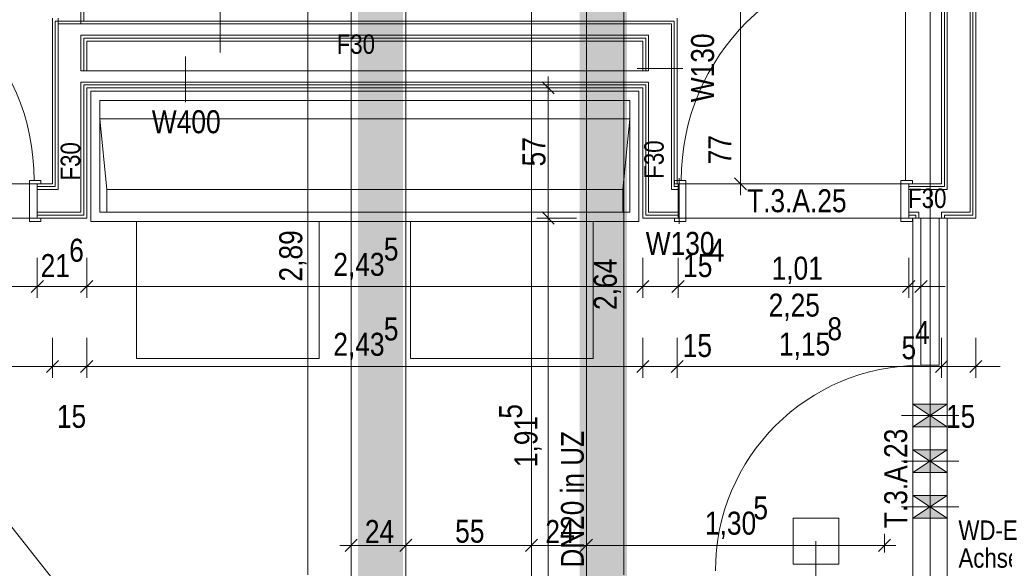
# Model space of a CAD drawing. Extents: x -620 to 300, y 62 to 1112.
# Tile 64 of 71: x -371 to -285, y 615 to 663. Entities that reach past the tile are written whole.
import ezdxf
from ezdxf.lldxf.tags import DXFTag

# ---------------------------------------------------------------- set-up
doc = ezdxf.new("R2010")
doc.units = 0
doc.layers.get('0').update_dxf_attribs({"lineweight": 13})
for name, color, linetype, lineweight, true_color in [('00 -Bauelemente -Dämmung innen', 7, 'Continuous', 9, 0xff7fe6), ('00 -Bauelemente -Gipskarton', 7, 'Continuous', 9, 0xff7fe6), ('30 -34 Innenwände- 11 Durchbruch', 4, 'Continuous', 9, 0x00ffff), ('30 -34 Innenwände- 2 nichttragend', 7, 'Continuous', 18, 0xff7fe6), ('30 -34 Innenwände- 4 Türen_Fenster', 7, 'Continuous', 15, 0x9955ff), ('40 -41 Abwasser_Wasser_Gas- 1 Abwasser + sanitäre Anlagen', 7, 'Continuous', 9, 0xff6633), ('60 -61 Ausstattung -1 Möbel -verdeckt', 9, 'fein_strichliert-A06GA19B8I', 13, 0x808080), ('70 -72 Beschriftung- 1 Beschriftung allgemein', 7, 'Continuous', 9, 0xff6633), ('70 -75 Raumstempel-2 Verweislinie', 3, 'Continuous', 9, 0x00ff00), ('70 -76 Bemaßung- 2 Allgemein', 7, 'Continuous', 5, 0x6666cc), ('iwb_Schraffur_Unterzug', 7, 'Continuous', 5, 0xffffcc)]:
    doc.layers.add(name, color=color, linetype=linetype, lineweight=lineweight, true_color=true_color)
for name, color, linetype, lineweight in [('30 -35 Decken- 1 Konstruktion-Träger- Stahl Hohlprofil', 7, 'grob-A06GA1998I', 9), ('70 -71 Achsen- 1 Gebäudeachsen', 7, 'STRICHPUNKT2-A06GA19A8I', 18), ('70 -75 Raumstempel- 3 Wandstempel', 7, 'Continuous', 50), ('Detailelementbeschriftung', 7, 'Continuous', 9), ('Keine', 7, 'Continuous', 9)]:
    doc.layers.add(name, color=color, linetype=linetype, lineweight=lineweight)
doc.styles.get("Standard").update_dxf_attribs({"font": 'ARIALN.TTF'})
tags = doc.linetypes.add('fein_strichliert-A06GA19B8I', pattern=[4, 1, -2, 1]).pattern_tags.tags
tags[8:9] = [DXFTag(74, 4), DXFTag(75, 0), DXFTag(340, '0'), DXFTag(46, 0.0), DXFTag(50, 0.0), DXFTag(44, 0.0), DXFTag(45, 0.0)]
tags[6:7] = [DXFTag(74, 4), DXFTag(75, 0), DXFTag(340, '0'), DXFTag(46, 0.0), DXFTag(50, 0.0), DXFTag(44, 0.0), DXFTag(45, 0.0)]
tags[4:5] = [DXFTag(74, 4), DXFTag(75, 0), DXFTag(340, '0'), DXFTag(46, 0.0), DXFTag(50, 0.0), DXFTag(44, 0.0), DXFTag(45, 0.0)]
tags = doc.linetypes.add('grob-A06GA1998I', pattern=[14, 3, -8, 3]).pattern_tags.tags
tags[8:9] = [DXFTag(74, 4), DXFTag(75, 0), DXFTag(340, '0'), DXFTag(46, 0.0), DXFTag(50, 0.0), DXFTag(44, 0.0), DXFTag(45, 0.0)]
tags[6:7] = [DXFTag(74, 4), DXFTag(75, 0), DXFTag(340, '0'), DXFTag(46, 0.0), DXFTag(50, 0.0), DXFTag(44, 0.0), DXFTag(45, 0.0)]
tags[4:5] = [DXFTag(74, 4), DXFTag(75, 0), DXFTag(340, '0'), DXFTag(46, 0.0), DXFTag(50, 0.0), DXFTag(44, 0.0), DXFTag(45, 0.0)]
tags = doc.linetypes.add('STRICHPUNKT2-A06GA19A8I', pattern=[12.7, 6.35, -3.175, 0, -3.175]).pattern_tags.tags
tags[10:11] = [DXFTag(74, 4), DXFTag(75, 0), DXFTag(340, '0'), DXFTag(46, 0.0), DXFTag(50, 0.0), DXFTag(44, 0.0), DXFTag(45, 0.0)]
tags[8:9] = [DXFTag(74, 4), DXFTag(75, 0), DXFTag(340, '0'), DXFTag(46, 0.0), DXFTag(50, 0.0), DXFTag(44, 0.0), DXFTag(45, 0.0)]
tags[6:7] = [DXFTag(74, 4), DXFTag(75, 0), DXFTag(340, '0'), DXFTag(46, 0.0), DXFTag(50, 0.0), DXFTag(44, 0.0), DXFTag(45, 0.0)]
tags[4:5] = [DXFTag(74, 4), DXFTag(75, 0), DXFTag(340, '0'), DXFTag(46, 0.0), DXFTag(50, 0.0), DXFTag(44, 0.0), DXFTag(45, 0.0)]

# ---------------------------------------------------------------- blocks, each defined once
blk = doc.blocks.new('Referenz-A06GA19C8I')
at = {"layer": '00 -Bauelemente -Dämmung innen', "color": 0, "linetype": 'Continuous', "lineweight": -2, "ltscale": 0.13}
for p, q in [((-289.676, 648.414), (-289.676, 770.614)), ((-287.676, 646.414), (-287.676, 767.614)), ((-365.526, 678.914), (-365.526, 662.914)), ((-367.526, 663.414), (-367.526, 662.914)), ((-367.526, 662.914), (-313.826, 662.914)), ((-367.526, 662.914), (-367.526, 648.414)), ((-313.826, 662.914), (-313.826, 648.414)), ((-365.526, 661.914), (-365.526, 658.814)), ((-365.526, 661.914), (-315.826, 661.914)), ((-315.826, 661.914), (-315.826, 658.814)), ((-365.526, 658.814), (-365.026, 658.814)), ((-365.026, 658.814), (-316.326, 658.814)), ((-316.326, 658.814), (-315.826, 658.814)), ((-365.526, 657.814), (-315.826, 657.814)), ((-365.526, 657.814), (-365.526, 646.414)), ((-315.826, 657.814), (-315.826, 646.414)), ((-369.351, 648.414), (-367.526, 648.414)), ((-313.826, 648.414), (-313.251, 648.414)), ((-293.051, 648.414), (-289.676, 648.414)), ((-369.351, 646.414), (-365.526, 646.414)), ((-315.826, 646.414), (-313.251, 646.414)), ((-293.051, 646.414), (-292.176, 646.414)), ((-292.176, 646.414), (-292.176, 645.914)), ((-290.176, 646.414), (-290.176, 645.914)), ((-290.176, 646.414), (-287.676, 646.414))]:
    blk.add_line(p, q, dxfattribs=at)
at = {"layer": '00 -Bauelemente -Gipskarton', "color": 0, "linetype": 'Continuous', "lineweight": -2, "ltscale": 0.13}
for p, q in [((-290.176, 648.914), (-290.176, 770.614)), ((-289.926, 648.664), (-289.926, 770.614)), ((-289.676, 648.414), (-289.676, 770.614)), ((-287.676, 646.414), (-287.676, 767.614)), ((-287.426, 646.164), (-287.426, 767.364)), ((-287.176, 645.914), (-287.176, 767.114)), ((-365.526, 678.914), (-365.526, 662.914)), ((-365.276, 678.664), (-365.276, 663.164)), ((-368.026, 663.414), (-368.026, 648.914)), ((-367.776, 663.164), (-367.776, 648.664)), ((-367.776, 663.164), (-313.576, 663.164)), ((-313.576, 663.164), (-313.576, 648.664)), ((-313.326, 663.414), (-313.326, 648.914)), ((-367.526, 662.914), (-313.826, 662.914)), ((-367.526, 662.914), (-367.526, 648.414)), ((-313.826, 662.914), (-313.826, 648.414)), ((-365.526, 661.914), (-315.826, 661.914)), ((-365.526, 661.914), (-365.526, 658.814)), ((-365.276, 661.664), (-316.076, 661.664)), ((-365.276, 661.664), (-365.276, 658.814)), ((-365.026, 661.414), (-316.326, 661.414)), ((-365.026, 661.414), (-365.026, 658.814)), ((-316.326, 661.414), (-316.326, 658.814)), ((-316.076, 661.664), (-316.076, 658.814)), ((-315.826, 661.914), (-315.826, 658.814)), ((-365.526, 657.814), (-365.526, 646.414)), ((-365.526, 657.814), (-315.826, 657.814)), ((-315.826, 657.814), (-315.826, 646.414)), ((-365.276, 657.564), (-365.276, 646.164)), ((-365.276, 657.564), (-316.076, 657.564)), ((-365.026, 657.314), (-316.326, 657.314)), ((-365.026, 657.314), (-365.026, 645.914)), ((-316.326, 657.314), (-316.326, 645.914)), ((-316.076, 657.564), (-316.076, 646.164)), ((-369.351, 648.914), (-368.026, 648.914)), ((-369.351, 648.664), (-367.776, 648.664)), ((-369.351, 648.414), (-367.526, 648.414)), ((-313.826, 648.414), (-313.251, 648.414)), ((-313.576, 648.664), (-313.251, 648.664)), ((-313.326, 648.914), (-313.251, 648.914)), ((-293.051, 648.914), (-290.176, 648.914)), ((-293.051, 648.664), (-289.926, 648.664)), ((-293.051, 648.414), (-289.676, 648.414)), ((-369.351, 646.414), (-365.526, 646.414)), ((-369.351, 646.164), (-365.276, 646.164)), ((-369.351, 645.914), (-365.026, 645.914)), ((-316.326, 645.914), (-313.251, 645.914)), ((-316.076, 646.164), (-313.251, 646.164)), ((-315.826, 646.414), (-313.251, 646.414)), ((-293.051, 646.414), (-292.176, 646.414)), ((-293.051, 646.164), (-292.426, 646.164)), ((-293.051, 645.914), (-292.676, 645.914)), ((-292.426, 646.164), (-292.426, 645.914)), ((-292.176, 646.414), (-292.176, 645.914)), ((-290.176, 646.414), (-287.676, 646.414)), ((-290.176, 646.414), (-290.176, 645.914)), ((-289.926, 646.164), (-287.426, 646.164)), ((-289.926, 646.164), (-289.926, 645.914)), ((-289.676, 645.914), (-287.176, 645.914))]:
    blk.add_line(p, q, dxfattribs=at)
at = {"layer": '30 -34 Innenwände- 11 Durchbruch', "color": 0, "linetype": 'Continuous', "lineweight": -2, "ltscale": 0.13}
for p, q in [((-292.676, 629.614), (-289.676, 629.614)), ((-289.676, 629.614), (-292.676, 627.614)), ((-289.676, 627.614), (-292.676, 629.614)), ((-292.676, 627.614), (-292.676, 629.614)), ((-292.676, 629.614), (-289.676, 627.614)), ((-289.676, 629.614), (-292.676, 627.614)), ((-289.676, 627.614), (-289.676, 629.614)), ((-292.676, 627.614), (-289.676, 627.614)), ((-292.676, 625.614), (-289.676, 625.614)), ((-289.676, 625.614), (-292.676, 623.614)), ((-289.676, 623.614), (-292.676, 625.614)), ((-292.676, 623.614), (-292.676, 625.614)), ((-292.676, 625.614), (-289.676, 623.614)), ((-289.676, 625.614), (-292.676, 623.614)), ((-289.676, 623.614), (-289.676, 625.614)), ((-292.676, 623.614), (-289.676, 623.614)), ((-292.676, 619.614), (-292.676, 621.614)), ((-292.676, 621.614), (-289.676, 619.614)), ((-289.676, 621.614), (-292.676, 619.614)), ((-292.676, 621.614), (-289.676, 621.614)), ((-289.676, 621.614), (-292.676, 619.614)), ((-289.676, 619.614), (-292.676, 621.614)), ((-289.676, 619.614), (-289.676, 621.614)), ((-292.676, 619.614), (-289.676, 619.614))]:
    blk.add_line(p, q, dxfattribs=at)
at = {"layer": '30 -34 Innenwände- 11 Durchbruch', "color": 0, "linetype": 'grob-A06GA1998I', "lineweight": -2, "ltscale": 0.13}
for p, q in [((-288.676, 628.614), (-293.676, 628.614)), ((-288.676, 624.614), (-293.676, 624.614)), ((-288.676, 620.614), (-293.676, 620.614))]:
    blk.add_line(p, q, dxfattribs=at)
at = {"layer": '30 -34 Innenwände- 11 Durchbruch', "color": 0, "lineweight": -2}
for points in [[(-291.176, 628.614), (-292.676, 629.614), (-291.176, 629.614)], [(-291.176, 628.614), (-291.176, 629.614), (-289.676, 629.614)], [(-291.176, 627.614), (-292.676, 627.614), (-291.176, 628.614)], [(-291.176, 627.614), (-291.176, 628.614), (-289.676, 627.614)], [(-291.176, 624.614), (-292.676, 625.614), (-291.176, 625.614)], [(-291.176, 624.614), (-291.176, 625.614), (-289.676, 625.614)], [(-291.176, 623.614), (-292.676, 623.614), (-291.176, 624.614)], [(-291.176, 623.614), (-291.176, 624.614), (-289.676, 623.614)], [(-291.176, 620.614), (-292.676, 621.614), (-291.176, 621.614)], [(-291.176, 620.614), (-291.176, 621.614), (-289.676, 621.614)], [(-291.176, 619.614), (-292.676, 619.614), (-291.176, 620.614)], [(-291.176, 619.614), (-291.176, 620.614), (-289.676, 619.614)]]:
    blk.add_solid(points, dxfattribs=at)
at = {"layer": '30 -34 Innenwände- 2 nichttragend', "color": 0, "linetype": 'Continuous', "lineweight": -2, "ltscale": 0.13}
for p, q in [((-290.176, 648.914), (-290.176, 770.614)), ((-287.176, 645.914), (-287.176, 767.114)), ((-368.026, 663.414), (-368.026, 648.914)), ((-313.326, 663.414), (-313.326, 648.914)), ((-365.026, 661.414), (-316.326, 661.414)), ((-365.026, 661.414), (-365.026, 658.814)), ((-316.326, 661.414), (-316.326, 658.814)), ((-365.026, 658.814), (-316.326, 658.814)), ((-365.026, 657.314), (-316.326, 657.314)), ((-365.026, 657.314), (-365.026, 645.914)), ((-316.326, 657.314), (-316.326, 645.914)), ((-369.351, 648.914), (-369.031, 648.914)), ((-369.351, 648.914), (-368.026, 648.914)), ((-313.251, 648.914), (-313.571, 648.914)), ((-313.326, 648.914), (-313.251, 648.914)), ((-293.051, 648.914), (-292.731, 648.914)), ((-293.051, 648.914), (-290.176, 648.914)), ((-369.351, 645.914), (-365.026, 645.914)), ((-369.351, 645.914), (-369.031, 645.914)), ((-316.326, 645.914), (-313.251, 645.914)), ((-313.251, 645.914), (-313.571, 645.914)), ((-293.051, 645.914), (-292.676, 645.914)), ((-293.051, 645.914), (-292.731, 645.914)), ((-292.676, 645.914), (-289.926, 645.914)), ((-292.676, 645.914), (-292.426, 645.914)), ((-292.426, 645.914), (-292.176, 645.914)), ((-292.176, 645.914), (-290.176, 645.914)), ((-290.176, 645.914), (-289.926, 645.914)), ((-289.926, 645.914), (-289.676, 645.914)), ((-289.926, 645.914), (-289.676, 645.914)), ((-289.676, 645.914), (-287.176, 645.914))]:
    blk.add_line(p, q, dxfattribs=at)
at = {"layer": '30 -34 Innenwände- 4 Türen_Fenster', "color": 0, "linetype": 'grob-A06GA1998I', "lineweight": -2, "ltscale": 0.13}
for p, q in [((-293.331, 649.214), (-293.331, 668.854)), ((-389.551, 648.914), (-369.351, 648.914)), ((-313.251, 648.914), (-293.051, 648.914)), ((-389.551, 645.914), (-369.351, 645.914)), ((-313.251, 645.914), (-293.051, 645.914)), ((-292.676, 645.914), (-292.676, 613.614)), ((-289.676, 645.914), (-289.676, 613.614))]:
    blk.add_line(p, q, dxfattribs=at)
at = {"layer": '30 -34 Innenwände- 4 Türen_Fenster', "color": 0, "linetype": 'Continuous', "lineweight": -2, "ltscale": 0.13}
for p, q in [((-370.031, 645.614), (-370.031, 649.214)), ((-370.031, 649.214), (-369.631, 649.214)), ((-369.631, 649.214), (-369.031, 649.214)), ((-369.031, 649.214), (-369.031, 648.914)), ((-312.971, 649.214), (-313.571, 649.214)), ((-313.571, 649.214), (-313.571, 648.914)), ((-312.571, 649.214), (-312.971, 649.214)), ((-312.571, 645.614), (-312.571, 649.214)), ((-293.731, 645.614), (-293.731, 649.214)), ((-293.731, 649.214), (-293.331, 649.214)), ((-293.331, 649.214), (-292.731, 649.214)), ((-292.731, 649.214), (-292.731, 648.914)), ((-369.031, 648.914), (-369.351, 648.914)), ((-369.351, 648.914), (-369.351, 645.914)), ((-313.571, 648.914), (-313.251, 648.914)), ((-313.251, 648.914), (-313.251, 645.914)), ((-292.731, 648.914), (-293.051, 648.914)), ((-293.051, 648.914), (-293.051, 645.914)), ((-369.351, 645.914), (-369.031, 645.914)), ((-369.031, 645.914), (-369.031, 645.614)), ((-313.571, 645.914), (-313.571, 645.614)), ((-313.251, 645.914), (-313.571, 645.914)), ((-293.051, 645.914), (-292.731, 645.914)), ((-292.731, 645.914), (-292.731, 645.614)), ((-291.976, 633.014), (-291.976, 645.914)), ((-291.976, 645.914), (-290.376, 645.914)), ((-290.376, 645.914), (-290.376, 633.014)), ((-369.031, 645.614), (-370.031, 645.614)), ((-313.571, 645.614), (-312.571, 645.614)), ((-292.731, 645.614), (-293.731, 645.614)), ((-290.376, 633.014), (-291.976, 633.014))]:
    blk.add_line(p, q, dxfattribs=at)
at = {"layer": '30 -34 Innenwände- 4 Türen_Fenster', "color": 0, "linetype": 'grob-A06GA1998I', "lineweight": -2, "ltscale": 0.13}
for centre, major_axis in [((-389.271, 649.214), (19.64, 0)), ((-293.331, 649.214), (0, 19.64)), ((-291.976, 615.014), (0, 18))]:
    blk.add_ellipse(centre, major_axis=major_axis, ratio=1, start_param=0, end_param=1.570796, dxfattribs=at)
at = {"layer": '30 -35 Decken- 1 Konstruktion-Träger- Stahl Hohlprofil', "color": 0, "linetype": 'grob-A06GA1998I', "lineweight": -2, "ltscale": 0.13}
for p, q in [((-341.876, 612.609), (-341.876, 771.614)), ((-337.076, 771.614), (-337.076, 612.609)), ((-326.076, 612.609), (-326.076, 771.614)), ((-321.276, 771.614), (-321.276, 612.609))]:
    blk.add_line(p, q, dxfattribs=at)
at = {"layer": '40 -41 Abwasser_Wasser_Gas- 1 Abwasser + sanitäre Anlagen', "color": 0, "linetype": 'Continuous', "lineweight": -2, "ltscale": 0.13}
for p, q in [((-364.676, 645.614), (-364.676, 657.014)), ((-364.676, 657.014), (-316.676, 657.014)), ((-316.676, 657.014), (-316.676, 645.614)), ((-363.876, 646.414), (-363.876, 656.214)), ((-363.876, 656.214), (-317.476, 656.214)), ((-317.476, 656.214), (-317.476, 646.414)), ((-317.476, 654.614), (-363.876, 654.614)), ((-318.076, 648.414), (-363.276, 648.414)), ((-317.476, 646.414), (-363.876, 646.414)), ((-316.676, 645.614), (-364.676, 645.614))]:
    blk.add_line(p, q, dxfattribs=at)
at = {"layer": '60 -61 Ausstattung -1 Möbel -verdeckt', "color": 0, "linetype": 'fein_strichliert-A06GA19B8I', "lineweight": -2, "ltscale": 0.13}
for p, q in [((-360.676, 633.614), (-360.676, 645.614)), ((-360.676, 645.614), (-344.676, 645.614)), ((-344.676, 645.614), (-344.676, 633.614)), ((-336.676, 633.614), (-336.676, 645.614)), ((-336.676, 645.614), (-320.676, 645.614)), ((-320.676, 645.614), (-320.676, 633.614)), ((-344.676, 633.614), (-360.676, 633.614)), ((-320.676, 633.614), (-336.676, 633.614))]:
    blk.add_line(p, q, dxfattribs=at)
at = {"layer": '70 -71 Achsen- 1 Gebäudeachsen', "color": 0, "linetype": 'STRICHPUNKT2-A06GA19A8I', "lineweight": -2, "ltscale": 0.13}
blk.add_line((-291.176, 1084.554), (-291.176, 85.114), dxfattribs=at)
at = {"layer": '70 -72 Beschriftung- 1 Beschriftung allgemein', "color": 0, "linetype": 'Continuous', "lineweight": -2, "ltscale": 0.13}
for p, q in [((-363.876, 654.614), (-363.276, 648.414)), ((-317.476, 654.614), (-318.076, 648.414)), ((-363.276, 648.414), (-363.276, 646.414)), ((-318.076, 648.414), (-318.076, 646.414)), ((-301.176, 613.614), (-301.176, 617.614))]:
    blk.add_line(p, q, dxfattribs=at)
at = {"layer": '70 -72 Beschriftung- 1 Beschriftung allgemein', "color": 0, "linetype": 'fein_strichliert-A06GA19B8I', "lineweight": -2, "ltscale": 0.13}
for p, q in [((-303.176, 619.614), (-299.176, 619.614)), ((-303.176, 615.614), (-303.176, 619.614)), ((-299.176, 619.614), (-299.176, 615.614)), ((-299.176, 615.614), (-303.176, 615.614))]:
    blk.add_line(p, q, dxfattribs=at)
at = {"layer": '70 -75 Raumstempel- 3 Wandstempel', "color": 0, "linetype": 'Continuous', "lineweight": -2, "ltscale": 0.13}
for p, q in [((-353.326, 664.414), (-353.326, 660.414)), ((-356.382, 656.064), (-356.382, 660.064)), ((-312.826, 658.996), (-316.826, 658.996)), ((-313.136, 645.414), (-313.136, 649.414))]:
    blk.add_line(p, q, dxfattribs=at)
at = {"layer": '70 -75 Raumstempel-2 Verweislinie', "color": 0, "linetype": 'Continuous', "lineweight": -2, "ltscale": 0.13}
blk.add_line((-342.912, 582.591), (-403.067, 658.602), dxfattribs=at)
at = {"layer": '70 -76 Bemaßung- 2 Allgemein', "color": 0, "linetype": 'Continuous', "lineweight": -2, "ltscale": 0.13}
for p, q in [((-345.652, 614.674), (-345.652, 670.353)), ((-318.007, 614.674), (-318.007, 665.353)), ((-307.776, 665.314), (-307.776, 663.253)), ((-307.776, 649.974), (-307.776, 663.253)), ((-325.157, 657.844), (-324.096, 656.783)), ((-324.626, 658.314), (-324.626, 656.253)), ((-322.126, 657.314), (-325.626, 657.314)), ((-324.626, 646.974), (-324.626, 656.253)), ((-307.246, 648.383), (-308.307, 649.444)), ((-307.776, 647.914), (-307.776, 649.974)), ((-310.276, 648.914), (-306.776, 648.914)), ((-324.626, 644.914), (-324.626, 646.974)), ((-324.626, 646.914), (-324.626, 644.853)), ((-322.126, 645.914), (-325.626, 645.914)), ((-322.126, 645.914), (-325.626, 645.914)), ((-324.096, 645.383), (-325.157, 646.444)), ((-325.157, 646.444), (-324.096, 645.383)), ((-324.626, 608.674), (-324.626, 644.853)), ((-369.351, 642.414), (-369.351, 638.914)), ((-369.351, 642.414), (-369.351, 638.914)), ((-365.026, 642.414), (-365.026, 638.914)), ((-365.026, 642.414), (-365.026, 638.914)), ((-316.326, 642.414), (-316.326, 638.914)), ((-316.326, 642.414), (-316.326, 638.914)), ((-313.251, 642.414), (-313.251, 638.914)), ((-313.251, 642.414), (-313.251, 638.914)), ((-293.051, 642.414), (-293.051, 638.914)), ((-293.051, 642.414), (-293.051, 638.914)), ((-291.976, 642.414), (-291.976, 638.914)), ((-370.412, 639.914), (-388.491, 639.914)), ((-368.351, 639.914), (-370.412, 639.914)), ((-370.351, 639.914), (-368.291, 639.914)), ((-368.821, 640.444), (-369.882, 639.383)), ((-369.882, 639.383), (-368.821, 640.444)), ((-366.087, 639.914), (-368.291, 639.914)), ((-364.026, 639.914), (-366.087, 639.914)), ((-366.026, 639.914), (-363.966, 639.914)), ((-364.496, 640.444), (-365.557, 639.383)), ((-365.557, 639.383), (-364.496, 640.444)), ((-317.387, 639.914), (-363.966, 639.914)), ((-317.387, 639.914), (-318.447, 639.914)), ((-315.326, 639.914), (-317.387, 639.914)), ((-315.326, 639.914), (-317.387, 639.914)), ((-315.796, 640.444), (-316.857, 639.383)), ((-315.796, 640.444), (-316.857, 639.383)), ((-313.251, 639.914), (-316.326, 639.914)), ((-314.251, 639.914), (-312.191, 639.914)), ((-314.251, 639.914), (-312.191, 639.914)), ((-313.782, 639.383), (-312.721, 640.444)), ((-313.782, 639.383), (-312.721, 640.444)), ((-312.191, 639.914), (-311.13, 639.914)), ((-294.112, 639.914), (-312.191, 639.914)), ((-294.112, 639.914), (-295.172, 639.914)), ((-292.051, 639.914), (-294.112, 639.914)), ((-292.051, 639.914), (-294.112, 639.914)), ((-292.521, 640.444), (-293.582, 639.383)), ((-292.521, 640.444), (-293.582, 639.383)), ((-291.976, 639.914), (-293.051, 639.914)), ((-292.976, 639.914), (-290.916, 639.914)), ((-292.507, 639.383), (-291.446, 640.444)), ((-290.916, 639.914), (-289.855, 639.914)), ((-368.026, 635.414), (-368.026, 631.914)), ((-368.026, 635.414), (-368.026, 631.914)), ((-365.026, 635.414), (-365.026, 631.914)), ((-365.026, 635.414), (-365.026, 631.914)), ((-316.326, 635.414), (-316.326, 631.914)), ((-316.326, 635.414), (-316.326, 631.914)), ((-313.326, 635.414), (-313.326, 631.914)), ((-313.326, 635.414), (-313.326, 631.914)), ((-290.176, 635.414), (-290.176, 631.914)), ((-290.176, 635.414), (-290.176, 631.914)), ((-287.176, 635.414), (-287.176, 631.914)), ((-369.087, 632.914), (-390.116, 632.914)), ((-369.087, 632.914), (-370.147, 632.914)), ((-367.026, 632.914), (-369.087, 632.914)), ((-367.026, 632.914), (-369.087, 632.914)), ((-367.496, 633.444), (-368.557, 632.383)), ((-367.496, 633.444), (-368.557, 632.383)), ((-365.026, 632.914), (-368.026, 632.914)), ((-366.026, 632.914), (-363.966, 632.914)), ((-366.026, 632.914), (-363.966, 632.914)), ((-365.557, 632.383), (-364.496, 633.444)), ((-365.557, 632.383), (-364.496, 633.444)), ((-363.966, 632.914), (-362.905, 632.914)), ((-317.387, 632.914), (-363.966, 632.914)), ((-317.387, 632.914), (-318.447, 632.914)), ((-315.326, 632.914), (-317.387, 632.914)), ((-315.326, 632.914), (-317.387, 632.914)), ((-315.796, 633.444), (-316.857, 632.383)), ((-315.796, 633.444), (-316.857, 632.383)), ((-313.326, 632.914), (-316.326, 632.914)), ((-314.326, 632.914), (-312.266, 632.914)), ((-314.326, 632.914), (-312.266, 632.914)), ((-313.857, 632.383), (-312.796, 633.444)), ((-313.857, 632.383), (-312.796, 633.444)), ((-312.266, 632.914), (-311.205, 632.914)), ((-291.237, 632.914), (-312.266, 632.914)), ((-291.237, 632.914), (-292.297, 632.914)), ((-289.176, 632.914), (-291.237, 632.914)), ((-289.176, 632.914), (-291.237, 632.914)), ((-289.646, 633.444), (-290.707, 632.383)), ((-289.646, 633.444), (-290.707, 632.383)), ((-287.176, 632.914), (-290.176, 632.914)), ((-288.176, 632.914), (-286.116, 632.914)), ((-287.707, 632.383), (-286.646, 633.444)), ((-286.116, 632.914), (-285.055, 632.914)), ((-341.876, 615.609), (-341.876, 618.248)), ((-337.076, 615.609), (-337.076, 618.248)), ((-337.076, 615.609), (-337.076, 618.248)), ((-326.076, 615.609), (-326.076, 618.248)), ((-326.076, 615.609), (-326.076, 618.248)), ((-321.276, 615.609), (-321.276, 618.248)), ((-321.276, 615.609), (-321.276, 618.248)), ((-295.176, 616.614), (-295.176, 618.248)), ((-342.407, 616.717), (-341.346, 617.778)), ((-337.607, 616.717), (-336.546, 617.778)), ((-336.546, 617.778), (-337.607, 616.717)), ((-326.607, 616.717), (-325.546, 617.778)), ((-325.546, 617.778), (-326.607, 616.717)), ((-321.807, 616.717), (-320.746, 617.778)), ((-320.746, 617.778), (-321.807, 616.717)), ((-294.646, 617.778), (-295.707, 616.717)), ((-342.876, 617.248), (-340.816, 617.248)), ((-340.816, 617.248), (-338.137, 617.248)), ((-336.076, 617.248), (-338.137, 617.248)), ((-338.076, 617.248), (-336.016, 617.248)), ((-336.016, 617.248), (-327.137, 617.248)), ((-325.076, 617.248), (-327.137, 617.248)), ((-327.076, 617.248), (-325.016, 617.248)), ((-325.016, 617.248), (-322.337, 617.248)), ((-320.276, 617.248), (-322.337, 617.248)), ((-322.276, 617.248), (-320.216, 617.248)), ((-320.216, 617.248), (-296.237, 617.248)), ((-294.176, 617.248), (-296.237, 617.248))]:
    blk.add_line(p, q, dxfattribs=at)
at = {"layer": '30 -34 Innenwände- 11 Durchbruch', "color": 0, "linetype": 'Continuous', "lineweight": -2, "ltscale": 0.13, "char_height": 1.7, "attachment_point": 1}
for s, insert in [('{\\fArial Narrow;WD-E}', (-288.695, 619.426)), ('{\\fArial Narrow;Achse=}', (-288.695, 616.99))]:
    blk.add_mtext(s, dxfattribs=dict(at, insert=insert))
at = {"layer": '70 -75 Raumstempel- 3 Wandstempel', "color": 0, "linetype": 'Continuous', "lineweight": -2, "ltscale": 0.13, "attachment_point": 1, "rotation": 90}
for s, insert, char_height in [('{\\fArial Narrow;W130}', (-312.11, 656.054), 2.01377), ('{\\fArial Narrow;F30}', (-367.305, 649.199), 1.7), ('{\\fArial Narrow;F30}', (-316.205, 649.355), 1.7)]:
    blk.add_mtext(s, dxfattribs=dict(at, insert=insert, char_height=char_height))
at = {"layer": '70 -75 Raumstempel- 3 Wandstempel', "color": 0, "linetype": 'Continuous', "lineweight": -2, "ltscale": 0.13, "attachment_point": 1}
for s, insert, char_height in [('{\\fArial Narrow;F30}', (-343.136, 661.993), 1.7), ('{\\fArial Narrow;W400}', (-359.324, 655.352), 2.01377), ('{\\fArial Narrow;F30}', (-293.102, 648.493), 1.7), ('{\\fArial Narrow;W130}', (-316.078, 644.698), 2.01377)]:
    blk.add_mtext(s, dxfattribs=dict(at, insert=insert, char_height=char_height))
at = {"layer": '70 -76 Bemaßung- 2 Allgemein', "color": 0, "linetype": 'Continuous', "lineweight": -2, "ltscale": 0.13, "char_height": 2.01377, "attachment_point": 1, "rotation": 90}
for s, insert in [('{\\fArial Narrow;77}', (-310.602, 650.608)), ('{\\fArial Narrow;57}', (-326.873, 650.431)), ('{\\fArial Narrow;2,89}', (-348.167, 640.353)), ('{\\fArial Narrow;2,64}', (-320.622, 637.859)), ('{\\fArial Narrow;5}', (-328.919, 628.339)), ('{\\fArial Narrow;1,91}', (-327.576, 624.094))]:
    blk.add_mtext(s, dxfattribs=dict(at, insert=insert))
at = {"layer": '70 -76 Bemaßung- 2 Allgemein', "color": 0, "linetype": 'Continuous', "lineweight": -2, "ltscale": 0.13, "char_height": 2.01377, "attachment_point": 1}
for s, insert in [('{\\fArial Narrow;6}', (-366.561, 644.098)), ('{\\fArial Narrow;5}', (-339.01, 644.206)), ('{\\fArial Narrow;4}', (-310.483, 644.098)), ('{\\fArial Narrow;21}', (-369.063, 642.756)), ('{\\fArial Narrow;2,43}', (-343.436, 642.864)), ('{\\fArial Narrow;15}', (-312.803, 642.756)), ('{\\fArial Narrow;1,01}', (-305.058, 642.529)), ('{\\fArial Narrow;2,25}', (-305.316, 639.295)), ('{\\fArial Narrow;5}', (-339.01, 637.206)), ('{\\fArial Narrow;8}', (-300.172, 637.224)), ('{\\fArial Narrow;4}', (-292.49, 636.903)), ('{\\fArial Narrow;2,43}', (-343.436, 635.864)), ('{\\fArial Narrow;15}', (-312.84, 635.756)), ('{\\fArial Narrow;1,15}', (-304.417, 635.882)), ('{\\fArial Narrow;5}', (-293.68, 635.561)), ('{\\fArial Narrow;15}', (-367.638, 629.553)), ('{\\fArial Narrow;15}', (-289.788, 629.553)), ('{\\fArial Narrow;5}', (-306.651, 621.54)), ('{\\fArial Narrow;1,30}', (-310.896, 620.198)), ('{\\fArial Narrow;24}', (-340.669, 619.466)), ('{\\fArial Narrow;55}', (-332.765, 619.495)), ('{\\fArial Narrow;24}', (-324.869, 619.466))]:
    blk.add_mtext(s, dxfattribs=dict(at, insert=insert))
at = {"layer": 'Keine', "color": 0, "linetype": 'Continuous', "lineweight": -2, "ltscale": 0.13, "insert": (-307.209, 648.435), "char_height": 2.01377, "attachment_point": 1}
blk.add_mtext('{\\fArial Narrow;T.3.A.25}', dxfattribs=at)
at = {"layer": 'Keine', "color": 0, "linetype": 'Continuous', "lineweight": -2, "ltscale": 0.13, "insert": (-295.197, 618.746), "char_height": 2.01377, "attachment_point": 1, "rotation": 90}
blk.add_mtext('{\\fArial Narrow;T.3.A.23}', dxfattribs=at)
blk = doc.blocks.new('Referenz-A06GA19E8I')
at = {"layer": 'iwb_Schraffur_Unterzug', "linetype": 'Continuous', "ltscale": 0.13}
for points in [[(-341.276, 612.77), (-341.276, 771.77), (-337.326, 612.77), (-337.326, 771.77)], [(-321.876, 612.955), (-321.876, 771.955), (-317.726, 612.955), (-317.726, 771.955)]]:
    blk.add_solid(points, dxfattribs=at)
blk = doc.blocks.new('Einzeiliger Text-A06GA1LG8I')
at = {"color": 0, "lineweight": -2, "insert": (-323.497, 615.302), "char_height": 2, "attachment_point": 1, "rotation": 90}
blk.add_mtext('{\\fArial Narrow;DN20 in UZ}', dxfattribs=at)

msp = doc.modelspace()

# ---------------------------------------------------------------- block references
at = {"color": 8, "lineweight": 13, "ltscale": 0.13, "true_color": 0x808080}
msp.add_blockref('Referenz-A06GA19C8I', (0, 0), dxfattribs=at)
at = {"color": 8, "lineweight": 25, "ltscale": 0.25, "true_color": 0x808080}
msp.add_blockref('Referenz-A06GA19E8I', (0, 0), dxfattribs=at)
at = {"layer": 'Detailelementbeschriftung', "ltscale": 0.13}
msp.add_blockref('Einzeiliger Text-A06GA1LG8I', (0, 0), dxfattribs=at)

doc.saveas('drawing.dxf')
